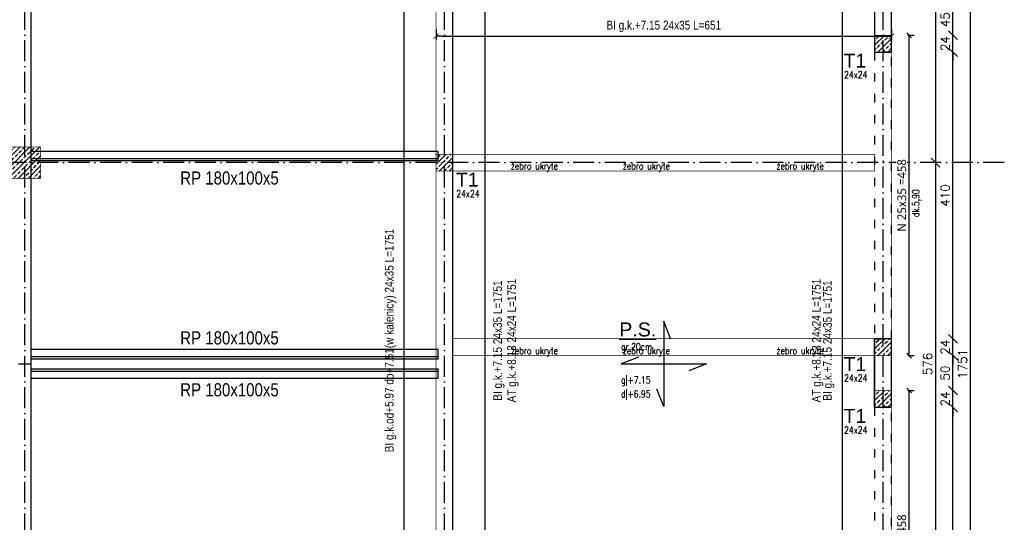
# Model space of a CAD drawing. Header units: millimetres. Extents: x -175722 to -110961, y 52375 to 104640.
# Tile 138 of 146: x -155803 to -154395, y 100206 to 100925. Entities that reach past the tile are written whole.
import ezdxf

# ---------------------------------------------------------------- set-up
doc = ezdxf.new("R2010")
doc.units = ezdxf.units.MM
for name, pattern in [('ACAD_ISO03W100', [30, 12, -18]), ('ACAD_ISO10W100', [18, 12, -3, 0, -3]), ('Środek', [31.75, 6.35, -4.7625, 15.875, -4.7625])]:
    doc.linetypes.add(name, pattern=pattern)
for name, color, linetype in [('_R - RAMKI', 7, 'Continuous'), ('AS_Balustrady', 53, 'Continuous'), ('AS_Belki', 145, 'Continuous'), ('H', 8, 'Continuous'), ('OSIE', 4, 'ACAD_ISO10W100')]:
    doc.layers.add(name, color=color, linetype=linetype)
doc.layers.add('A_KONSTRUKCJA', color=170, linetype='Continuous', lineweight=30)
doc.layers.add('K_MUR', color=160, linetype='Continuous', lineweight=30)
doc.styles.add('Arial', font='arial.ttf', dxfattribs={"height": 90})
doc.styles.add('e-cad_1', font='simplex.shx', dxfattribs={"width": 0.8})
doc.styles.add('e-cad_3', font='simplex.shx', dxfattribs={"width": 0.8})
doc.styles.add('IDA_Text_1.100', font='segoeuil.ttf', dxfattribs={"height": 12.5})
doc.styles.add('ROMANS', font='romans')
doc.styles.add('Technic', font='technic_.ttf')
doc.dimstyles.new('Architektoniczny200', dxfattribs={"dimscale": 5, "dimtxt": 2.5, "dimasz": 1.5, "dimexe": 1, "dimexo": 2, "dimgap": 0, "dimtad": 0, "dimdec": 1, "dimzin": 9, "dimtxsty": 'Technic', "dimblk": 'Architectural', "dimcen": 1, "dimclrt": 7, "dimaunit": 1, "dimadec": 0, "dimazin": 0, "dimtfac": 1, "dimtdec": 1, "dimtix": 1, "dimtmove": 2, "dimatfit": 3, "dimldrblk": 'DOT', "dimfxl": 0, "dimtvp": 0.769231, "dimtolj": 1, "dimarcsym": 0})
doc.dimstyles.new('AS_DIM_STYLE1', dxfattribs={"dimscale": 5, "dimtxt": 2.5, "dimasz": 1, "dimexe": 1.25, "dimexo": 2, "dimgap": 1, "dimtad": 1, "dimdec": 0, "dimdsep": 46, "dimtxsty": 'ROMANS', "dimblk": 'OBLIQUE', "dimcen": 0, "dimdle": 1, "dimclrd": 8, "dimclre": 8, "dimclrt": 9, "dimadec": 0, "dimazin": 0, "dimtfac": 1, "dimtdec": 0, "dimtmove": 1, "dimatfit": 3, "dimldrblk": 'CLOSEDBLANK', "dimfxl": 0, "dimtolj": 1, "dimtzin": 0, "dimarcsym": 0})
doc.dimstyles.new('IDA_Dim_1.100', dxfattribs={"dimtxt": 17, "dimasz": 7, "dimexe": 7, "dimexo": 7, "dimgap": 4, "dimtad": 1, "dimdec": 0, "dimtxsty": 'IDA_Text_1.100', "dimblk": 'OBLIQUE', "dimcen": 0.09, "dimadec": 0, "dimazin": 0, "dimtfac": 1, "dimtmove": 1, "dimatfit": 3, "dimldrblk": 'NONE', "dimfxl": 0, "dimarcsym": 0})

# ---------------------------------------------------------------- blocks, each defined once
blk = doc.blocks.new('Architectural')
blk.add_line((-1, 0), (0, 0))
at = {"color": 7, "linetype": 'ByBlock', "const_width": 0.15}
blk.add_lwpolyline([(-0.5, -0.5), (0.5, 0.5)], dxfattribs=at)
blk = doc.blocks.new('*D688')
at = {"layer": 'AS_Balustrady', "color": 0, "linetype": 'Continuous', "lineweight": -2, "ltscale": 0.25, "transparency": 16777216}
for p, q in [((-154616.1, 101308.3), (-154631.1, 101308.3)), ((-154626.1, 99564.7), (-154626.1, 101300.8)), ((-154616.1, 99557.2), (-154631.1, 99557.2))]:
    blk.add_line(p, q, dxfattribs=at)
at = {"layer": 'Defpoints', "color": 0, "linetype": 'Continuous', "ltscale": 0.25, "transparency": 16777216}
for p in [(-154626.1, 101308.3), (-154556.1, 101308.3), (-154556.1, 99557.2)]:
    blk.add_point(p, dxfattribs=at)
at = {"layer": 'AS_Balustrady', "color": 0, "linetype": 'Continuous', "lineweight": -2, "ltscale": 0.25, "transparency": 16777216, "xscale": 7.5, "yscale": 7.5, "zscale": 7.5}
for p, rotation in [((-154626.1, 101308.3), 90), ((-154626.1, 99557.2), 270)]:
    blk.add_blockref('Architectural', p, dxfattribs=dict(at, rotation=rotation))
at = {"layer": 'AS_Balustrady', "color": 7, "linetype": 'Continuous', "ltscale": 0.25, "transparency": 16777216, "insert": (-154645.8, 100466.2), "char_height": 12.5, "attachment_point": 5, "rotation": 90, "style": 'Technic'}
blk.add_mtext('\\A1;BI g.k.+7.15 24x35 L=1751', dxfattribs=at)
blk = doc.blocks.new('_Dot')
at = {"color": 0, "linetype": 'ByBlock', "lineweight": -2}
blk.add_line((-0.5, 0), (-1, 0), dxfattribs=at)
at = {"color": 0, "linetype": 'ByBlock', "const_width": 0.5}
blk.add_lwpolyline([(-0.25, 0, 1), (0.25, 0, 1)], format="xyb", close=True, dxfattribs=at)
blk = doc.blocks.new('*D689')
at = {"layer": 'AS_Balustrady', "color": 0, "linetype": 'Continuous', "lineweight": -2, "ltscale": 0.25, "transparency": 16777216}
for p, q in [((-155147.1, 101308.3), (-155132.1, 101308.3)), ((-155137.1, 99564.7), (-155137.1, 101300.8)), ((-155147.1, 99557.2), (-155132.1, 99557.2))]:
    blk.add_line(p, q, dxfattribs=at)
at = {"layer": 'Defpoints', "color": 0, "linetype": 'Continuous', "ltscale": 0.25, "transparency": 16777216}
for p in [(-155207.1, 101308.3), (-155137.1, 101308.3), (-155207.1, 99557.2)]:
    blk.add_point(p, dxfattribs=at)
at = {"layer": 'AS_Balustrady', "color": 0, "linetype": 'Continuous', "lineweight": -2, "ltscale": 0.25, "transparency": 16777216, "xscale": 7.5, "yscale": 7.5, "zscale": 7.5}
for p, rotation in [((-155137.1, 101308.3), 90), ((-155137.1, 99557.2), 270)]:
    blk.add_blockref('Architectural', p, dxfattribs=dict(at, rotation=rotation))
at = {"layer": 'AS_Balustrady', "color": 7, "linetype": 'Continuous', "ltscale": 0.25, "transparency": 16777216, "insert": (-155117.4, 100466.2), "char_height": 12.5, "attachment_point": 5, "rotation": 90, "style": 'Technic'}
blk.add_mtext('\\A1;BI g.k.+7.15 24x35 L=1751', dxfattribs=at)
blk = doc.blocks.new('*D690')
at = {"layer": 'AS_Balustrady', "color": 0, "linetype": 'Continuous', "lineweight": -2, "ltscale": 0.25, "transparency": 16777216}
for p, q in [((-155207.1, 100911.3), (-155207.1, 100896.3)), ((-155199.6, 100901.3), (-154563.6, 100901.3)), ((-154556.1, 100911.3), (-154556.1, 100896.3))]:
    blk.add_line(p, q, dxfattribs=at)
at = {"layer": 'Defpoints', "color": 0, "linetype": 'Continuous', "ltscale": 0.25, "transparency": 16777216}
for p in [(-155207.1, 100971.3), (-154556.1, 100971.2), (-154556.1, 100901.3)]:
    blk.add_point(p, dxfattribs=at)
at = {"layer": 'AS_Balustrady', "color": 0, "linetype": 'Continuous', "lineweight": -2, "ltscale": 0.25, "transparency": 16777216, "xscale": 7.5, "yscale": 7.5, "zscale": 7.5, "rotation": 180}
blk.add_blockref('Architectural', (-155207.1, 100901.3), dxfattribs=at)
at = {"layer": 'AS_Balustrady', "color": 0, "linetype": 'Continuous', "lineweight": -2, "ltscale": 0.25, "transparency": 16777216, "xscale": 7.5, "yscale": 7.5, "zscale": 7.5}
blk.add_blockref('Architectural', (-154556.1, 100901.3), dxfattribs=at)
at = {"layer": 'AS_Balustrady', "color": 7, "linetype": 'Continuous', "ltscale": 0.25, "transparency": 16777216, "insert": (-154881.6, 100915.3), "char_height": 12.5, "attachment_point": 5, "style": 'Technic'}
blk.add_mtext('\\A1;BI g.k.+7.15 24x35 L=651', dxfattribs=at)
blk = doc.blocks.new('_Oblique')
at = {"color": 0, "linetype": 'ByBlock', "lineweight": -2}
blk.add_line((-0.5, -0.5), (0.5, 0.5), dxfattribs=at)
blk = doc.blocks.new('*D692')
at = {"layer": 'Defpoints', "color": 0, "transparency": 16777216}
for p in [(-154556.1, 100902.7), (-154530.8, 100902.7), (-154556.1, 100444.7)]:
    blk.add_point(p, dxfattribs=at)
at = {"layer": 'H', "color": 0, "lineweight": -2, "transparency": 16777216}
for p, q in [((-154532.8, 100902.7), (-154523.8, 100902.7)), ((-154530.8, 100444.7), (-154530.8, 100902.7)), ((-154532.8, 100444.7), (-154523.8, 100444.7))]:
    blk.add_line(p, q, dxfattribs=at)
at = {"layer": 'H', "color": 0, "lineweight": -2, "transparency": 16777216, "xscale": 7, "yscale": 7, "zscale": 7}
for p, rotation in [((-154530.8, 100902.7), 90), ((-154530.8, 100444.7), 270)]:
    blk.add_blockref('_Oblique', p, dxfattribs=dict(at, rotation=rotation))
at = {"layer": 'H', "color": 0, "transparency": 16777216, "insert": (-154541.3, 100673.7), "char_height": 12.5, "attachment_point": 5, "rotation": 90, "style": 'IDA_Text_1.100', "bg_fill": 3, "box_fill_scale": 1.1, "bg_fill_color": 256, "bg_fill_true_color": 13158600, "bg_fill_transparency": 0}
blk.add_mtext('N 25x35 =458', dxfattribs=at)
blk = doc.blocks.new('_None')
blk = doc.blocks.new('*D693')
at = {"layer": 'Defpoints', "color": 0, "transparency": 16777216}
for p in [(-154556.1, 100394.7), (-154530.8, 100394.7), (-154556.1, 99936.7)]:
    blk.add_point(p, dxfattribs=at)
at = {"layer": 'H', "color": 0, "lineweight": -2, "transparency": 16777216}
for p, q in [((-154532.8, 100394.7), (-154523.8, 100394.7)), ((-154530.8, 99936.7), (-154530.8, 100394.7)), ((-154532.8, 99936.7), (-154523.8, 99936.7))]:
    blk.add_line(p, q, dxfattribs=at)
at = {"layer": 'H', "color": 0, "lineweight": -2, "transparency": 16777216, "xscale": 7, "yscale": 7, "zscale": 7}
for p, rotation in [((-154530.8, 100394.7), 90), ((-154530.8, 99936.7), 270)]:
    blk.add_blockref('_Oblique', p, dxfattribs=dict(at, rotation=rotation))
at = {"layer": 'H', "color": 0, "transparency": 16777216, "insert": (-154541.3, 100165.7), "char_height": 12.5, "attachment_point": 5, "rotation": 90, "style": 'IDA_Text_1.100', "bg_fill": 3, "box_fill_scale": 1.1, "bg_fill_color": 256, "bg_fill_true_color": 13158600, "bg_fill_transparency": 0}
blk.add_mtext('N 25x35 =458', dxfattribs=at)
blk = doc.blocks.new('*D734')
at = {"layer": '_R - RAMKI', "color": 8, "lineweight": -2, "transparency": 16777216}
blk.add_line((-154443.1, 99544.7), (-154443.1, 101320.7), dxfattribs=at)
at = {"layer": 'Defpoints', "color": 0, "transparency": 16777216}
for p in [(-154556.1, 101308.2), (-154443.1, 101308.2), (-154556.1, 99557.2)]:
    blk.add_point(p, dxfattribs=at)
at = {"layer": '_R - RAMKI', "color": 8, "lineweight": -2, "transparency": 16777216, "xscale": 12.5, "yscale": 12.5, "zscale": 12.5}
for p, rotation in [((-154443.1, 101308.2), 90), ((-154443.1, 99557.2), 270)]:
    blk.add_blockref('_Oblique', p, dxfattribs=dict(at, rotation=rotation))
at = {"layer": '_R - RAMKI', "color": 9, "transparency": 16777216, "insert": (-154454.3, 100432.7), "char_height": 12.5, "attachment_point": 5, "rotation": 90, "style": 'ROMANS', "bg_fill": 3, "box_fill_scale": 1.1, "bg_fill_color": 256, "bg_fill_true_color": 13158600, "bg_fill_transparency": 0}
blk.add_mtext('\\A1;1751', dxfattribs=at)
blk = doc.blocks.new('_ClosedBlank')
at = {"color": 0, "linetype": 'ByBlock', "lineweight": -2}
for p, q in [((-1, 0.17), (0, 0)), ((-1, 0.17), (-1, -0.17)), ((0, 0), (-1, -0.17))]:
    blk.add_line(p, q, dxfattribs=at)
blk = doc.blocks.new('*D742')
at = {"layer": '_R - RAMKI', "color": 8, "lineweight": -2, "transparency": 16777216}
blk.add_line((-154468.1, 99948.2), (-154468.1, 100383.2), dxfattribs=at)
at = {"layer": 'Defpoints', "color": 0, "transparency": 16777216}
for p in [(-154556.1, 100370.7), (-154468.1, 100370.7), (-154556.1, 99960.7)]:
    blk.add_point(p, dxfattribs=at)
at = {"layer": '_R - RAMKI', "color": 8, "lineweight": -2, "transparency": 16777216, "xscale": 12.5, "yscale": 12.5, "zscale": 12.5}
for p, rotation in [((-154468.1, 100370.7), 90), ((-154468.1, 99960.7), 270)]:
    blk.add_blockref('_Oblique', p, dxfattribs=dict(at, rotation=rotation))
at = {"layer": '_R - RAMKI', "color": 9, "transparency": 16777216, "insert": (-154479.3, 100165.7), "char_height": 12.5, "attachment_point": 5, "rotation": 90, "style": 'ROMANS', "bg_fill": 3, "box_fill_scale": 1.1, "bg_fill_color": 256, "bg_fill_true_color": 13158600, "bg_fill_transparency": 0}
blk.add_mtext('\\A1;410', dxfattribs=at)
blk = doc.blocks.new('*D743')
at = {"layer": '_R - RAMKI', "color": 8, "lineweight": -2, "transparency": 16777216}
for p, q in [((-154468.1, 100394.7), (-154468.1, 100407.2)), ((-154468.1, 100370.7), (-154468.1, 100394.7)), ((-154468.1, 100370.7), (-154468.1, 100358.2))]:
    blk.add_line(p, q, dxfattribs=at)
at = {"layer": 'Defpoints', "color": 0, "transparency": 16777216}
for p in [(-154556.1, 100394.7), (-154556.1, 100370.7)]:
    blk.add_point(p, dxfattribs=at)
at = {"layer": '_R - RAMKI', "color": 8, "lineweight": -2, "transparency": 16777216, "xscale": 12.5, "yscale": 12.5, "zscale": 12.5}
for p, rotation in [((-154468.1, 100394.7), 270), ((-154468.1, 100370.7), 90)]:
    blk.add_blockref('_Oblique', p, dxfattribs=dict(at, rotation=rotation))
at = {"layer": '_R - RAMKI', "color": 9, "transparency": 16777216, "insert": (-154479.3, 100382.7), "char_height": 12.5, "attachment_point": 5, "rotation": 90, "style": 'ROMANS', "bg_fill": 3, "box_fill_scale": 1.1, "bg_fill_color": 256, "bg_fill_true_color": 13158600, "bg_fill_transparency": 0}
blk.add_mtext('\\A1;24', dxfattribs=at)
at = {"layer": 'Defpoints', "color": 0, "transparency": 16777216}
blk.add_point((-154468.1, 100394.7), dxfattribs=at)
blk = doc.blocks.new('*D744')
at = {"layer": '_R - RAMKI', "color": 8, "lineweight": -2, "transparency": 16777216}
blk.add_line((-154468.1, 100382.2), (-154468.1, 100457.2), dxfattribs=at)
at = {"layer": 'Defpoints', "color": 0, "transparency": 16777216}
for p in [(-154556.1, 100444.7), (-154468.1, 100444.7), (-154556.1, 100394.7)]:
    blk.add_point(p, dxfattribs=at)
at = {"layer": '_R - RAMKI', "color": 8, "lineweight": -2, "transparency": 16777216, "xscale": 12.5, "yscale": 12.5, "zscale": 12.5}
for p, rotation in [((-154468.1, 100444.7), 90), ((-154468.1, 100394.7), 270)]:
    blk.add_blockref('_Oblique', p, dxfattribs=dict(at, rotation=rotation))
at = {"layer": '_R - RAMKI', "color": 9, "transparency": 16777216, "insert": (-154479.3, 100419.7), "char_height": 12.5, "attachment_point": 5, "rotation": 90, "style": 'ROMANS', "bg_fill": 3, "box_fill_scale": 1.1, "bg_fill_color": 256, "bg_fill_true_color": 13158600, "bg_fill_transparency": 0}
blk.add_mtext('\\A1;50', dxfattribs=at)
blk = doc.blocks.new('*D745')
at = {"layer": '_R - RAMKI', "color": 8, "lineweight": -2, "transparency": 16777216}
for p, q in [((-154468.1, 100468.7), (-154468.1, 100481.2)), ((-154468.1, 100444.7), (-154468.1, 100468.7)), ((-154468.1, 100444.7), (-154468.1, 100432.2))]:
    blk.add_line(p, q, dxfattribs=at)
at = {"layer": 'Defpoints', "color": 0, "transparency": 16777216}
for p in [(-154556.1, 100468.7), (-154556.1, 100444.7)]:
    blk.add_point(p, dxfattribs=at)
at = {"layer": '_R - RAMKI', "color": 8, "lineweight": -2, "transparency": 16777216, "xscale": 12.5, "yscale": 12.5, "zscale": 12.5}
for p, rotation in [((-154468.1, 100468.7), 270), ((-154468.1, 100444.7), 90)]:
    blk.add_blockref('_Oblique', p, dxfattribs=dict(at, rotation=rotation))
at = {"layer": '_R - RAMKI', "color": 9, "transparency": 16777216, "insert": (-154479.3, 100456.7), "char_height": 12.5, "attachment_point": 5, "rotation": 90, "style": 'ROMANS', "bg_fill": 3, "box_fill_scale": 1.1, "bg_fill_color": 256, "bg_fill_true_color": 13158600, "bg_fill_transparency": 0}
blk.add_mtext('\\A1;24', dxfattribs=at)
at = {"layer": 'Defpoints', "color": 0, "transparency": 16777216}
blk.add_point((-154468.1, 100468.7), dxfattribs=at)
blk = doc.blocks.new('*D746')
at = {"layer": '_R - RAMKI', "color": 8, "lineweight": -2, "transparency": 16777216}
blk.add_line((-154468.1, 100456.2), (-154468.1, 100891.2), dxfattribs=at)
at = {"layer": 'Defpoints', "color": 0, "transparency": 16777216}
for p in [(-154556.1, 100878.7), (-154468.1, 100878.7), (-154556.1, 100468.7)]:
    blk.add_point(p, dxfattribs=at)
at = {"layer": '_R - RAMKI', "color": 8, "lineweight": -2, "transparency": 16777216, "xscale": 12.5, "yscale": 12.5, "zscale": 12.5}
for p, rotation in [((-154468.1, 100878.7), 90), ((-154468.1, 100468.7), 270)]:
    blk.add_blockref('_Oblique', p, dxfattribs=dict(at, rotation=rotation))
at = {"layer": '_R - RAMKI', "color": 9, "transparency": 16777216, "insert": (-154479.3, 100673.7), "char_height": 12.5, "attachment_point": 5, "rotation": 90, "style": 'ROMANS', "bg_fill": 3, "box_fill_scale": 1.1, "bg_fill_color": 256, "bg_fill_true_color": 13158600, "bg_fill_transparency": 0}
blk.add_mtext('\\A1;410', dxfattribs=at)
blk = doc.blocks.new('*D747')
at = {"layer": '_R - RAMKI', "color": 8, "lineweight": -2, "transparency": 16777216}
for p, q in [((-154468.1, 100902.7), (-154468.1, 100915.2)), ((-154468.1, 100878.7), (-154468.1, 100902.7)), ((-154468.1, 100878.7), (-154468.1, 100866.2))]:
    blk.add_line(p, q, dxfattribs=at)
at = {"layer": 'Defpoints', "color": 0, "transparency": 16777216}
for p in [(-154556.1, 100902.7), (-154556.1, 100878.7)]:
    blk.add_point(p, dxfattribs=at)
at = {"layer": '_R - RAMKI', "color": 8, "lineweight": -2, "transparency": 16777216, "xscale": 12.5, "yscale": 12.5, "zscale": 12.5}
for p, rotation in [((-154468.1, 100902.7), 270), ((-154468.1, 100878.7), 90)]:
    blk.add_blockref('_Oblique', p, dxfattribs=dict(at, rotation=rotation))
at = {"layer": '_R - RAMKI', "color": 9, "transparency": 16777216, "insert": (-154479.3, 100890.7), "char_height": 12.5, "attachment_point": 5, "rotation": 90, "style": 'ROMANS', "bg_fill": 3, "box_fill_scale": 1.1, "bg_fill_color": 256, "bg_fill_true_color": 13158600, "bg_fill_transparency": 0}
blk.add_mtext('\\A1;24', dxfattribs=at)
at = {"layer": 'Defpoints', "color": 0, "transparency": 16777216}
blk.add_point((-154468.1, 100902.7), dxfattribs=at)
blk = doc.blocks.new('*D748')
at = {"layer": '_R - RAMKI', "color": 8, "lineweight": -2, "transparency": 16777216}
blk.add_line((-154468.1, 100890.2), (-154468.1, 100959.7), dxfattribs=at)
at = {"layer": 'Defpoints', "color": 0, "transparency": 16777216}
for p in [(-154580.1, 100947.2), (-154468.1, 100947.2), (-154556.1, 100902.7)]:
    blk.add_point(p, dxfattribs=at)
at = {"layer": '_R - RAMKI', "color": 8, "lineweight": -2, "transparency": 16777216, "xscale": 12.5, "yscale": 12.5, "zscale": 12.5}
for p, rotation in [((-154468.1, 100947.2), 90), ((-154468.1, 100902.7), 270)]:
    blk.add_blockref('_Oblique', p, dxfattribs=dict(at, rotation=rotation))
at = {"layer": '_R - RAMKI', "color": 9, "transparency": 16777216, "insert": (-154479.3, 100925), "char_height": 12.5, "attachment_point": 5, "rotation": 90, "style": 'ROMANS', "bg_fill": 3, "box_fill_scale": 1.1, "bg_fill_color": 256, "bg_fill_true_color": 13158600, "bg_fill_transparency": 0}
blk.add_mtext('\\A1;45', dxfattribs=at)
blk = doc.blocks.new('*D753')
at = {"layer": '_R - RAMKI', "color": 8, "lineweight": -2, "transparency": 16777216}
blk.add_line((-154493.1, 101308.7), (-154493.1, 100708.1), dxfattribs=at)
at = {"layer": 'Defpoints', "color": 0, "transparency": 16777216}
for p in [(-154556.1, 101296.2), (-154568.1, 100720.6), (-154493.1, 100720.6)]:
    blk.add_point(p, dxfattribs=at)
at = {"layer": '_R - RAMKI', "color": 8, "lineweight": -2, "transparency": 16777216, "xscale": 12.5, "yscale": 12.5, "zscale": 12.5}
for p, rotation in [((-154493.1, 101296.2), 90), ((-154493.1, 100720.6), 270)]:
    blk.add_blockref('_Oblique', p, dxfattribs=dict(at, rotation=rotation))
at = {"layer": '_R - RAMKI', "color": 9, "transparency": 16777216, "insert": (-154504.3, 101008.4), "char_height": 12.5, "attachment_point": 5, "rotation": 90, "style": 'ROMANS', "bg_fill": 3, "box_fill_scale": 1.1, "bg_fill_color": 256, "bg_fill_true_color": 13158600, "bg_fill_transparency": 0}
blk.add_mtext('\\A1;576', dxfattribs=at)
blk = doc.blocks.new('*D754')
at = {"layer": '_R - RAMKI', "color": 8, "lineweight": -2, "transparency": 16777216}
blk.add_line((-154493.1, 100733.1), (-154493.1, 100132.4), dxfattribs=at)
at = {"layer": 'Defpoints', "color": 0, "transparency": 16777216}
for p in [(-154568.1, 100720.6), (-154568.1, 100144.9), (-154493.1, 100144.9)]:
    blk.add_point(p, dxfattribs=at)
at = {"layer": '_R - RAMKI', "color": 8, "lineweight": -2, "transparency": 16777216, "xscale": 12.5, "yscale": 12.5, "zscale": 12.5}
for p, rotation in [((-154493.1, 100720.6), 90), ((-154493.1, 100144.9), 270)]:
    blk.add_blockref('_Oblique', p, dxfattribs=dict(at, rotation=rotation))
at = {"layer": '_R - RAMKI', "color": 9, "transparency": 16777216, "insert": (-154504.3, 100432.7), "char_height": 12.5, "attachment_point": 5, "rotation": 90, "style": 'ROMANS', "bg_fill": 3, "box_fill_scale": 1.1, "bg_fill_color": 256, "bg_fill_true_color": 13158600, "bg_fill_transparency": 0}
blk.add_mtext('\\A1;576', dxfattribs=at)
blk = doc.blocks.new('*D760')
at = {"layer": 'AS_Balustrady', "color": 0, "linetype": 'Continuous', "lineweight": -2, "ltscale": 0.25, "transparency": 16777216}
for p, q in [((-155242.6, 101308.3), (-155257.6, 101308.3)), ((-155252.6, 99564.8), (-155252.6, 101300.8)), ((-155242.6, 99557.3), (-155257.6, 99557.3))]:
    blk.add_line(p, q, dxfattribs=at)
at = {"layer": 'Defpoints', "color": 0, "linetype": 'Continuous', "ltscale": 0.25, "transparency": 16777216}
for p in [(-155252.6, 101308.3), (-155182.6, 101308.3), (-155182.6, 99557.3)]:
    blk.add_point(p, dxfattribs=at)
at = {"layer": 'AS_Balustrady', "color": 0, "linetype": 'Continuous', "lineweight": -2, "ltscale": 0.25, "transparency": 16777216, "xscale": 7.5, "yscale": 7.5, "zscale": 7.5}
for p, rotation in [((-155252.6, 101308.3), 90), ((-155252.6, 99557.3), 270)]:
    blk.add_blockref('Architectural', p, dxfattribs=dict(at, rotation=rotation))
at = {"layer": 'AS_Balustrady', "color": 7, "linetype": 'Continuous', "ltscale": 0.25, "transparency": 16777216, "insert": (-155272.3, 100466.2), "char_height": 12.5, "attachment_point": 5, "rotation": 90, "style": 'Technic'}
blk.add_mtext('\\A1;BI g.k.od+5.97 do+7.51(w kalenicy) 24x35 L=1751', dxfattribs=at)

msp = doc.modelspace()

# ---------------------------------------------------------------- hatches: boundary and pattern name
at = {"layer": 'AS_Balustrady', "linetype": 'Continuous', "ltscale": 0.25}
h = msp.add_hatch(dxfattribs=at)
h.set_pattern_fill('ANSI33', color=256, scale=40, style=0)
h.set_pattern_definition([(45, (-165912.794, 122110.905), (-7.071068, 7.071068), []), (45, (-165905.723, 122110.905), (-7.071068, 7.071068), [5, -2.5])])
h.paths.add_polyline_path([(-154580.08858, 100902.73999), (-154556.08858, 100902.73999), (-154556.08858, 100878.73999), (-154580.08858, 100878.73999)])
h = msp.add_hatch(dxfattribs=at)
h.set_pattern_fill('ANSI33', color=256, scale=40, style=0)
h.set_pattern_definition([(45, (-167136.794, 121935.238), (-7.071068, 7.071068), []), (45, (-167129.723, 121935.238), (-7.071068, 7.071068), [5, -2.5])])
h.paths.add_polyline_path([(-155817.58858, 100743.07332), (-155772.58858, 100743.07332), (-155772.58858, 100698.07332), (-155817.58858, 100698.07332)])
h = msp.add_hatch(dxfattribs=at)
h.set_pattern_fill('ANSI33', color=256, scale=40, style=0)
h.set_pattern_definition([(45, (-166539.794, 121940.738), (-7.071068, 7.071068), []), (45, (-166532.723, 121940.738), (-7.071068, 7.071068), [5, -2.5])])
h.paths.add_polyline_path([(-155207.08858, 100732.57332), (-155183.08858, 100732.57332), (-155183.08858, 100708.57332), (-155207.08858, 100708.57332)])
h = msp.add_hatch(dxfattribs=at)
h.set_pattern_fill('ANSI33', color=256, scale=40, style=0)
h.set_pattern_definition([(45, (-165912.794, 121676.905), (-7.071068, 7.071068), []), (45, (-165905.723, 121676.905), (-7.071068, 7.071068), [5, -2.5])])
h.paths.add_polyline_path([(-154580.08858, 100468.73999), (-154556.08858, 100468.73999), (-154556.08858, 100444.73999), (-154580.08858, 100444.73999)])
h = msp.add_hatch(dxfattribs=at)
h.set_pattern_fill('ANSI33', color=256, scale=40, style=0)
h.set_pattern_definition([(45, (-165912.794, 121602.905), (-7.071068, 7.071068), []), (45, (-165905.723, 121602.905), (-7.071068, 7.071068), [5, -2.5])])
h.paths.add_polyline_path([(-154580.08858, 100394.73999), (-154556.08858, 100394.73999), (-154556.08858, 100370.73999), (-154580.08858, 100370.73999)])

# ---------------------------------------------------------------- linework, layer by layer
at = {"color": 8}
msp.add_line((-154580.08858, 100370.73999), (-154580.08858, 100468.73999), dxfattribs=at)
for points in [[(-155171.58858, 101284.23999), (-155171.58858, 101308.23999), (-156407.08858, 101308.23999), (-156407.08858, 99557.23999), (-154556.08858, 99557.23999), (-154556.08858, 99706.73999), (-154580.08858, 99706.73999), (-154580.08858, 99581.23999), (-155183.08858, 99581.23999), (-155183.08858, 100947.23999), (-155171.58858, 100947.23999), (-155171.58858, 100971.23999), (-155183.08858, 100971.23999), (-155183.08858, 101284.23999), (-155171.58858, 101284.23999)], [(-155041.58858, 100971.23999), (-155041.58858, 100947.23999), (-154580.08858, 100947.23999), (-154580.08858, 100878.73999), (-154556.08858, 100878.73999), (-154556.08858, 101049.73999), (-154580.08858, 101049.73999), (-154580.08858, 100971.23999), (-155041.58858, 100971.23999)]]:
    msp.add_lwpolyline(points, dxfattribs=at)
at = {"color": 8, "linetype": 'ACAD_ISO03W100'}
for points in [[(-154580.08858, 100468.73999), (-154556.08858, 100468.73999), (-154556.08858, 100878.73999), (-154580.08858, 100878.73999)], [(-154580.08858, 99960.73999), (-154556.08858, 99960.73999), (-154556.08858, 100370.73999), (-154580.08858, 100370.73999)]]:
    msp.add_lwpolyline(points, close=True, dxfattribs=at)
at = {"color": 8}
msp.add_lwpolyline([(-154580.08858, 100370.73999), (-154556.08858, 100370.73999), (-154556.08858, 100468.73999), (-154580.08858, 100468.73999)], close=True, dxfattribs=at)
at = {"layer": 'A_KONSTRUKCJA', "color": 1, "const_width": 1}
for points in [[(-154556.08858, 99557.23999), (-155207.08858, 99557.23999), (-155207.08858, 101308.23999), (-154556.08858, 101308.23999)], [(-155207.08858, 99581.23999), (-156383.08858, 99581.23999), (-156383.08858, 101284.23999), (-155207.08858, 101284.23999)]]:
    msp.add_lwpolyline(points, close=True, dxfattribs=at)
at = {"layer": 'AS_Balustrady', "linetype": 'Continuous', "ltscale": 0.25, "const_width": 1}
for points in [[(-154580.08858, 100878.73999), (-154556.08858, 100878.73999), (-154556.08858, 100902.73999), (-154580.08858, 100902.73999)], [(-155817.58858, 100698.07332), (-155772.58858, 100698.07332), (-155772.58858, 100743.07332), (-155817.58858, 100743.07332)], [(-155207.08858, 100708.57332), (-155183.08858, 100708.57332), (-155183.08858, 100732.57332), (-155207.08858, 100732.57332)], [(-154580.08858, 100444.73999), (-154556.08858, 100444.73999), (-154556.08858, 100468.73999), (-154580.08858, 100468.73999)], [(-154580.08858, 100370.73999), (-154556.08858, 100370.73999), (-154556.08858, 100394.73999), (-154580.08858, 100394.73999)]]:
    msp.add_lwpolyline(points, close=True, dxfattribs=at)
at = {"layer": 'AS_Balustrady', "linetype": 'Środek', "const_width": 1}
for points in [[(-155183.08858, 100708.57332), (-154580.08858, 100708.57332), (-154580.08858, 100732.57332), (-155183.08858, 100732.57332)], [(-155183.08858, 100444.73999), (-154580.08858, 100444.73999), (-154580.08858, 100468.73999), (-155183.08858, 100468.73999)]]:
    msp.add_lwpolyline(points, close=True, dxfattribs=at)
at = {"layer": 'AS_Balustrady', "linetype": 'Continuous', "ltscale": 0.25}
for points in [[(-154871.82846, 100468.74064), (-154881.58858, 100493.82479), (-154881.58858, 100371.65519), (-154891.34871, 100396.73934)], [(-154917.58924, 100442.50011), (-154942.67338, 100432.73999), (-154820.50378, 100432.73999), (-154845.58793, 100422.97987)]]:
    msp.add_lwpolyline(points, dxfattribs=at)
at = {"layer": 'AS_Belki', "linetype": 'Continuous', "ltscale": 0.25}
for p, q in [((-155786.08858, 100736.38426), (-155786.08858, 101009.66841)), ((-155204.08858, 100736.38426), (-155786.08858, 100736.38426)), ((-155786.08858, 100726.53618), (-155786.08858, 100736.38426)), ((-155204.08858, 100726.53618), (-155204.08858, 100736.38426)), ((-155786.08858, 100453.25203), (-155786.08858, 100726.53618)), ((-155786.08858, 100726.53618), (-155204.08858, 100726.53618)), ((-155786.08858, 100723.41052), (-155204.08858, 100723.41052)), ((-155204.08858, 100723.41052), (-155204.08858, 100726.53618)), ((-155204.08858, 100453.25203), (-155786.08858, 100453.25203)), ((-155786.08858, 100443.40396), (-155786.08858, 100453.25203)), ((-155204.08858, 100443.40396), (-155204.08858, 100453.25203)), ((-155786.08858, 100432.73999), (-155786.08858, 100443.40396)), ((-155786.08858, 100443.40396), (-155204.08858, 100443.40396)), ((-155786.08858, 100440.27829), (-155204.08858, 100440.27829)), ((-155204.08858, 100440.27829), (-155204.08858, 100443.40396)), ((-155804.08858, 100432.73999), (-155786.08858, 100432.73999)), ((-155786.08858, 99536.73999), (-155786.08858, 100432.73999)), ((-155204.08858, 100425.20169), (-155786.08858, 100425.20169)), ((-155204.08858, 100422.07602), (-155786.08858, 100422.07602)), ((-155204.08858, 100422.07602), (-155204.08858, 100425.20169)), ((-155204.08858, 100412.22795), (-155204.08858, 100422.07602)), ((-155786.08858, 100412.22795), (-155204.08858, 100412.22795))]:
    msp.add_line(p, q, dxfattribs=at)
at = {"layer": 'K_MUR', "ltscale": 100}
msp.add_line((-154556.08858, 100370.73999), (-154556.08858, 100468.73999), dxfattribs=at)
at = {"layer": 'OSIE', "ltscale": 2.5}
for p, q in [((-155795.08858, 99377.23994), (-155795.08858, 101488.24004)), ((-155195.08858, 99377.23994), (-155195.08858, 101488.24004)), ((-154568.08858, 99377.23994), (-154568.08858, 101488.24004)), ((-154394.71181, 100720.57332), (-156587.08858, 100720.57332))]:
    msp.add_line(p, q, dxfattribs=at)

# ---------------------------------------------------------------- texts
at = {"layer": 'AS_Balustrady', "linetype": 'Continuous', "ltscale": 0.25, "style": 'Arial'}
for s, p in [('T1', (-154624.56238, 100856.4686)), ('T1', (-155178.9651, 100686.30193)), ('%%UP.S.', (-154945.17447, 100472.03779)), ('T1', (-154624.56238, 100422.4686)), ('T1', (-154624.56238, 100348.4686))]:
    msp.add_text(s, height=20, dxfattribs=at).set_placement(p)
at = {"layer": 'AS_Balustrady', "linetype": 'Continuous', "ltscale": 0.25, "width": 0.8}
for s, style, p in [('24x24', 'e-cad_3', (-154623.78238, 100841.4686)), ('żebro ukryte', 'e-cad_1', (-155100.36647, 100710.78844)), ('żebro ukryte', 'e-cad_1', (-154940.23268, 100710.78844)), ('żebro ukryte', 'e-cad_1', (-154720.32813, 100710.78844)), ('24x24', 'e-cad_3', (-155178.18511, 100671.30193)), ('gr.20cm', 'e-cad_1', (-154942.67338, 100452.31972)), ('żebro ukryte', 'e-cad_1', (-155100.36647, 100446.95511)), ('żebro ukryte', 'e-cad_1', (-154940.23268, 100446.95511)), ('żebro ukryte', 'e-cad_1', (-154720.32813, 100446.95511)), ('g|+7.15', 'e-cad_1', (-154942.67338, 100404.82329)), ('24x24', 'e-cad_3', (-154623.78238, 100407.4686)), ('d|+6.95', 'e-cad_1', (-154942.67338, 100384.82329)), ('24x24', 'e-cad_3', (-154623.78238, 100333.4686))]:
    msp.add_text(s, height=10, dxfattribs=dict(at, style=style)).set_placement(p)
at = {"layer": 'AS_Balustrady', "color": 7, "style": 'Technic'}
for p in [(-155572.99079, 100689.20925), (-155572.99079, 100460.64374), (-155572.99079, 100386.4426)]:
    msp.add_text('RP 180x100x5', height=18.75, dxfattribs=at).set_placement(p)
at = {"layer": 'AS_Balustrady', "color": 7, "linetype": 'Continuous', "ltscale": 0.25, "char_height": 12.5, "attachment_point": 5, "rotation": 90, "style": 'Technic'}
for insert in [(-155097.29492, 100466.17858), (-154661.62322, 100466.17858)]:
    msp.add_mtext('\\A1;AT g.k.+8.13 24x24 L=1751', dxfattribs=dict(at, insert=insert))

# ---------------------------------------------------------------- dimensions: what is measured, and where the dimension line sits
at = {"layer": 'AS_Balustrady', "linetype": 'Continuous', "ltscale": 0.25}
for base, p1, p2, angle, text, picture, middle in [((-155252.58858, 101308.26553), (-155182.58815, 99557.25276), (-155182.58858, 101308.26553), 270, 'BI g.k.od+5.97 do+7.51(w kalenicy) 24x35 L=<>', '*D760', (-155272.31291, 100466.19135)), ((-155137.09532, 101308.25276), (-155207.09575, 99557.23999), (-155207.09532, 101308.25276), 270, 'BI g.k.+7.15 24x35 L=<>', '*D689', (-155117.37099, 100466.17858)), ((-154626.08185, 101308.25276), (-154556.08142, 99557.23999), (-154556.08185, 101308.25276), 270, 'BI g.k.+7.15 24x35 L=<>', '*D688', (-154645.80618, 100466.17858)), ((-154556.08858, 100901.25179), (-155207.08858, 100971.25179), (-154556.08858, 100971.23999), 180, 'BI g.k.+7.15 24x35 L=<>', '*D690', (-154881.58858, 100915.34783))]:
    dim = msp.add_linear_dim(base=base, p1=p1, p2=p2, angle=angle, text=text, dimstyle='Architektoniczny200', dxfattribs=at)
    dim.commit()
    dim.dimension.update_dxf_attribs({"geometry": picture, "text_midpoint": middle, "dimtype": 160})

# ---------------------------------------------------------------- next in the draw order: dimensions: what is measured, and where the dimension line sits
at = {"layer": 'H'}
for base, p1, p2, picture, middle in [((-154530.8068, 100902.73999), (-154556.08858, 100444.73999), (-154556.08858, 100902.73999), '*D692', (-154541.27036, 100673.73999)), ((-154530.8068, 100394.73999), (-154556.08858, 99936.73999), (-154556.08858, 100394.73999), '*D693', (-154541.27036, 100165.73999))]:
    dim = msp.add_linear_dim(base=base, p1=p1, p2=p2, angle=90, dimstyle='IDA_Dim_1.100', override={"dimtxt": 12.5, "dimpost": 'N 25x35 =<>', "dimtdec": 0, "dimfxl": 2, "dimtfill": 1}, dxfattribs=at)
    dim.commit()
    dim.dimension.update_dxf_attribs({"geometry": picture, "text_midpoint": middle})

# ---------------------------------------------------------------- next in the draw order: texts
at = {"layer": 'AS_Balustrady', "linetype": 'Continuous', "ltscale": 0.25, "style": 'e-cad_3', "width": 0.8}
msp.add_text('dk.5,90', height=10, rotation=90, dxfattribs=at).set_placement((-154516.35847, 100642.67614))

# ---------------------------------------------------------------- next in the draw order: dimensions: what is measured, and where the dimension line sits
at = {"layer": '_R - RAMKI'}
dim = msp.add_linear_dim(base=(-154443.08839, 101308.2399), p1=(-154556.08166, 99557.22713), p2=(-154556.08839, 101308.2399), angle=90, dimstyle='AS_DIM_STYLE1', override={"dimscale": 12.5, "dimtxt": 1, "dimgap": 0.4, "dimse1": 1, "dimse2": 1, "dimtix": 1, "dimfxl": 10, "dimfxlon": 1}, dxfattribs=at)
dim.commit()
dim.dimension.update_dxf_attribs({"geometry": '*D734', "text_midpoint": (-154454.33839, 100432.73352)})

# ---------------------------------------------------------------- next in the draw order: dimensions: what is measured, and where the dimension line sits
dim = msp.add_linear_dim(base=(-154468.08839, 100370.7399), p1=(-154556.08839, 99960.7399), p2=(-154556.08839, 100370.7399), angle=90, dimstyle='AS_DIM_STYLE1', override={"dimscale": 12.5, "dimtxt": 1, "dimgap": 0.4, "dimse1": 1, "dimse2": 1, "dimtix": 1, "dimfxl": 10, "dimfxlon": 1}, dxfattribs=at)
dim.commit()
dim.dimension.update_dxf_attribs({"geometry": '*D742', "text_midpoint": (-154479.33839, 100165.7399)})

# ---------------------------------------------------------------- next in the draw order: dimensions: what is measured, and where the dimension line sits
dim = msp.add_linear_dim(base=(-154468.08839, 100394.7399), p1=(-154556.08839, 100370.7399), p2=(-154556.08839, 100394.7399), angle=90, dimstyle='AS_DIM_STYLE1', override={"dimscale": 12.5, "dimtxt": 1, "dimgap": 0.4, "dimse1": 1, "dimse2": 1, "dimtix": 1, "dimfxl": 10, "dimfxlon": 1}, dxfattribs=at)
dim.commit()
dim.dimension.update_dxf_attribs({"geometry": '*D743', "text_midpoint": (-154479.33839, 100382.7399)})

# ---------------------------------------------------------------- next in the draw order: dimensions: what is measured, and where the dimension line sits
dim = msp.add_linear_dim(base=(-154468.08839, 100444.7399), p1=(-154556.08839, 100394.7399), p2=(-154556.08839, 100444.7399), angle=90, dimstyle='AS_DIM_STYLE1', override={"dimscale": 12.5, "dimtxt": 1, "dimgap": 0.4, "dimse1": 1, "dimse2": 1, "dimtix": 1, "dimfxl": 10, "dimfxlon": 1}, dxfattribs=at)
dim.commit()
dim.dimension.update_dxf_attribs({"geometry": '*D744', "text_midpoint": (-154479.33839, 100419.7399)})

# ---------------------------------------------------------------- next in the draw order: dimensions: what is measured, and where the dimension line sits
dim = msp.add_linear_dim(base=(-154468.08839, 100468.7399), p1=(-154556.08839, 100444.7399), p2=(-154556.08839, 100468.7399), angle=90, dimstyle='AS_DIM_STYLE1', override={"dimscale": 12.5, "dimtxt": 1, "dimgap": 0.4, "dimse1": 1, "dimse2": 1, "dimtix": 1, "dimfxl": 10, "dimfxlon": 1}, dxfattribs=at)
dim.commit()
dim.dimension.update_dxf_attribs({"geometry": '*D745', "text_midpoint": (-154479.33839, 100456.7399)})

# ---------------------------------------------------------------- next in the draw order: dimensions: what is measured, and where the dimension line sits
dim = msp.add_linear_dim(base=(-154468.08839, 100878.7399), p1=(-154556.08839, 100468.7399), p2=(-154556.08839, 100878.7399), angle=90, dimstyle='AS_DIM_STYLE1', override={"dimscale": 12.5, "dimtxt": 1, "dimgap": 0.4, "dimse1": 1, "dimse2": 1, "dimtix": 1, "dimfxl": 10, "dimfxlon": 1}, dxfattribs=at)
dim.commit()
dim.dimension.update_dxf_attribs({"geometry": '*D746', "text_midpoint": (-154479.33839, 100673.7399)})

# ---------------------------------------------------------------- next in the draw order: dimensions: what is measured, and where the dimension line sits
dim = msp.add_linear_dim(base=(-154468.08839, 100902.7399), p1=(-154556.08839, 100878.7399), p2=(-154556.08839, 100902.7399), angle=90, dimstyle='AS_DIM_STYLE1', override={"dimscale": 12.5, "dimtxt": 1, "dimgap": 0.4, "dimse1": 1, "dimse2": 1, "dimtix": 1, "dimfxl": 10, "dimfxlon": 1}, dxfattribs=at)
dim.commit()
dim.dimension.update_dxf_attribs({"geometry": '*D747', "text_midpoint": (-154479.33839, 100890.7399)})

# ---------------------------------------------------------------- next in the draw order: dimensions: what is measured, and where the dimension line sits
dim = msp.add_linear_dim(base=(-154468.0883937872, 100947.2399045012), p1=(-154556.0883937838, 100902.7399045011), p2=(-154580.0883937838, 100947.2399045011), angle=90, dimstyle='AS_DIM_STYLE1', override={"dimscale": 12.5, "dimtxt": 1, "dimgap": 0.4, "dimse1": 1, "dimse2": 1, "dimtix": 1, "dimfxl": 10, "dimfxlon": 1}, dxfattribs=at)
dim.commit()
dim.dimension.update_dxf_attribs({"geometry": '*D748', "text_midpoint": (-154479.3383937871, 100924.9899045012)})

# ---------------------------------------------------------------- next in the draw order: dimensions: what is measured, and where the dimension line sits
dim = msp.add_linear_dim(base=(-154493.08839, 100720.57324), p1=(-154556.08839, 101296.2399), p2=(-154568.08839, 100720.57324), angle=90, dimstyle='AS_DIM_STYLE1', override={"dimscale": 12.5, "dimtxt": 1, "dimgap": 0.4, "dimse1": 1, "dimse2": 1, "dimtix": 1, "dimfxl": 10, "dimfxlon": 1}, dxfattribs=at)
dim.commit()
dim.dimension.update_dxf_attribs({"geometry": '*D753', "text_midpoint": (-154504.33839, 101008.40657)})

# ---------------------------------------------------------------- next in the draw order: dimensions: what is measured, and where the dimension line sits
dim = msp.add_linear_dim(base=(-154493.08839, 100144.90657), p1=(-154568.08839, 100720.57324), p2=(-154568.08839, 100144.90657), angle=90, dimstyle='AS_DIM_STYLE1', override={"dimscale": 12.5, "dimtxt": 1, "dimgap": 0.4, "dimse1": 1, "dimse2": 1, "dimtix": 1, "dimfxl": 10, "dimfxlon": 1}, dxfattribs=at)
dim.commit()
dim.dimension.update_dxf_attribs({"geometry": '*D754', "text_midpoint": (-154504.33839, 100432.7399)})

doc.saveas('drawing.dxf')
